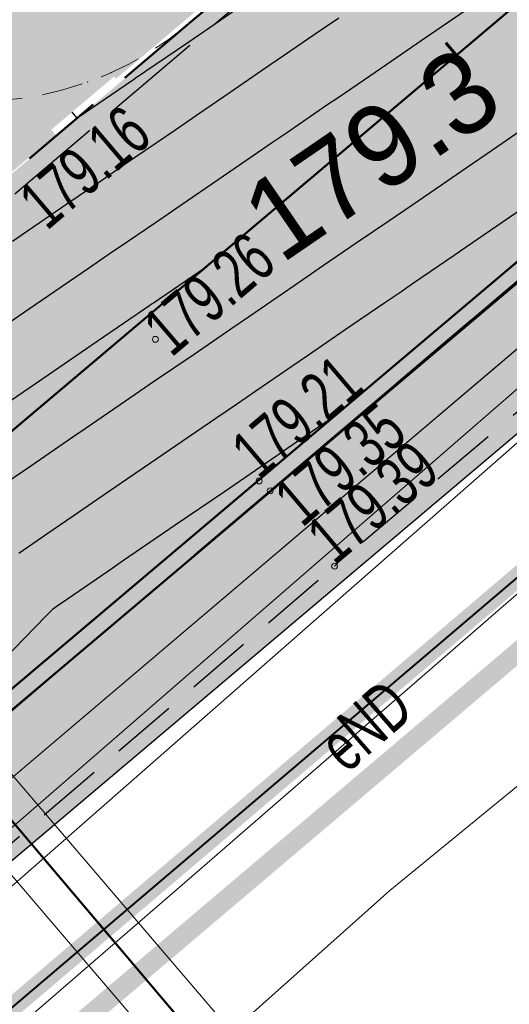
# Model space of a CAD drawing. Header units: metres. Extents: x 7429064 to 7431133, y 5709479 to 5714472.
# Tile 125 of 176: x 7429734.13 to 7429741.59, y 5710043.76 to 5710058.78. Entities that reach past the tile are written whole.
import ezdxf
from ezdxf.enums import TextEntityAlignment as Align

# ---------------------------------------------------------------- set-up
doc = ezdxf.new("R2010")
doc.units = ezdxf.units.M
for name, pattern in [('1', [0]), ('2_KTCR02', [1.5, 1, -0.5]), ('2_KTJZ01', [2, 1.5, -0.5]), ('2_KTKR01', [0]), ('3_14', [1, -1]), ('3_KTCR02', [1.5, 1, -0.5]), ('3_KTJZ01', [2, 1.5, -0.5]), ('3_KTKR01', [0]), ('4_SUPE_01', [0]), ('4_SUPT_01', [0]), ('4_SUPW_01', [0]), ('7_1', [0]), ('7_SUPE_01', [0]), ('7_SUPT_01', [0]), ('7_SUPW_01', [0]), ('CENTER2', [1.125, 0.75, -0.125, 0.125, -0.125]), ('DASHED', [19.049999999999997, 12.7, -6.349999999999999]), ('DASHED2', [0.375, 0.25, -0.125]), ('HIDDEN', [0.375, 0.25, -0.125])]:
    doc.linetypes.add(name, pattern=pattern)
for name, color, linetype in [('_1_Mapa', 7, 'Continuous'), ('_1_X-REFY', 7, 'Continuous'), ('C-DROGI-SYTUACJA-ETYKIETY', 7, 'Continuous'), ('C-TEREN', 7, 'Continuous'), ('C-TEREN-ETYKIETY', 7, 'Continuous'), ('zzz.gaHSDomyslna', 7, 'Continuous')]:
    doc.layers.add(name, color=color, linetype=linetype)
doc.layers.add('_Brudnopis', color=22, linetype='Continuous', lineweight=50, plot=False)
for name, color, linetype, lineweight in [('_D_7_PAS DROGOWY-LINIA ROZGR TEREN INW', 222, 'HIDDEN', 50), ('_D_7_TEREN NIEZBEDNY DLA OB_BUD', 252, 'HIDDEN', 50), ('_D_8_Wymiary', 7, 'Continuous', 20), ('D_1_LINIA_KRAWĘŻNIK_BET_20_30 WYN 12 CM - III', 7, 'Continuous', 50), ('Dr-Krawędż nawierzchni', 250, 'DASHED2', 18), ('gaPoziome', 7, 'Continuous', 30), ('KRAWĘŻNIK BETONOWY 12_25 WYN 0 CM', 250, 'DASHED', 50), ('KTCR_L_1', 252, '2_KTCR02', 30), ('KTJZ_L_0', 252, '2_KTJZ01', 30), ('KTKR_L_0', 252, '2_KTKR01', 30), ('RTPW_T_1', 252, 'Continuous', 15), ('SUPE_E_T_3', 252, 'Continuous', 15), ('SUPE_L_3', 252, '4_SUPE_01', 18), ('SUPT_L_0', 252, '4_SUPT_01', 18), ('SUPW_L_0', 252, '4_SUPW_01', 18)]:
    doc.layers.add(name, color=color, linetype=linetype, lineweight=lineweight)
doc.layers.add('D_1_LINIA_OBRZEŻE_BET_6x30cm - III', color=24, linetype='Continuous', lineweight=30, transparency=0.3)
doc.layers.add('D_2_HECZ_CHODNIK_KOSTKA', color=7, linetype='Continuous', lineweight=0, true_color=0xf7f588, transparency=0.35)
doc.layers.add('D_2_HECZ_JEZDNIA KR3- NOWA KONSTRUKCJA', color=7, linetype='Continuous', lineweight=13, true_color=0x99e6ff, transparency=0.3)
doc.layers.add('DZIALKA_L_0', color=7, linetype='1', lineweight=40, true_color=0x008000)
doc.layers.add('HECZ DROGI ROWEROWE', color=7, linetype='Continuous', lineweight=13, true_color=0xff8a8a)

# ---------------------------------------------------------------- blocks, each defined once
blk = doc.blocks.new('3_RTPW02')
at = {"linetype": 'Continuous'}
blk.add_circle((0, 0), 0.045, dxfattribs=at)
blk = doc.blocks.new('X-ref_MDCP_Szara')
at = {"layer": 'DZIALKA_L_0', "linetype": '1'}
blk.add_line((7429668.8, 5709988.15), (7429832.91, 5710127.96), dxfattribs=at)
at = {"layer": 'KTCR_L_1', "linetype": '3_14'}
for p, q in [((7429760.82, 5710071.04), (7429737.95, 5710051.59)), ((7429737.95, 5710051.59), (7429715.16, 5710032.17))]:
    blk.add_line(p, q, dxfattribs=at)
at = {"layer": 'KTCR_L_1', "linetype": '3_KTCR02'}
for p in [(7429761.9, 5710069.83), (7429716.29, 5710031.02)]:
    blk.add_line(p, (7429738.93, 5710050.44), dxfattribs=at)
at = {"layer": 'KTJZ_L_0', "linetype": '3_KTJZ01'}
for p, q in [((7429734.06, 5710056.12), (7429756.74, 5710075.42)), ((7429760.82, 5710071.04), (7429737.95, 5710051.59)), ((7429737.95, 5710051.59), (7429715.16, 5710032.17))]:
    blk.add_line(p, q, dxfattribs=at)
at = {"layer": 'KTKR_L_0', "linetype": '3_KTKR01'}
for p, q in [((7429760.82, 5710071.04), (7429737.95, 5710051.59)), ((7429737.95, 5710051.59), (7429715.16, 5710032.17))]:
    blk.add_line(p, q, dxfattribs=at)
at = {"layer": 'SUPE_L_3', "linetype": '7_SUPE_01'}
for p, q in [((7429736.68, 5710045.64), (7429743.36, 5710051.45)), ((7429729.15, 5710039.13), (7429736.68, 5710045.64))]:
    blk.add_line(p, q, dxfattribs=at)
at = {"layer": 'SUPT_L_0', "linetype": '7_SUPT_01'}
for p, q in [((7429727.42, 5710039.77), (7429741.71, 5710052.32)), ((7429742.61, 5710047.82), (7429739.77, 5710045.49)), ((7429739.77, 5710045.49), (7429736.9, 5710042.93))]:
    blk.add_line(p, q, dxfattribs=at)
at = {"layer": 'SUPW_L_0', "linetype": '7_SUPW_01'}
for p, q in [((7429732.87, 5710045.46), (7429791, 5710095.98)), ((7429746.5211323, 5710057.84130654), (7429725.65702207, 5710040.11443466))]:
    blk.add_line(p, q, dxfattribs=at)
at = {"layer": 'SUPW_L_0', "linetype": '7_1'}
for p, q in [((7429732.87, 5710045.46), (7429791, 5710095.98)), ((7429725.65702207, 5710040.11443466), (7429746.5211323, 5710057.84130654)), ((7429728.040702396, 5710054.247924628), (7429738.916487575, 5710041.520208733)), ((7429738.209575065, 5710040.808158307), (7429727.280452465, 5710053.598293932))]:
    blk.add_line(p, q, dxfattribs=at)
at = {"layer": 'RTPW_T_1'}
for p in [(7429736.2, 5710053.9), (7429737.78, 5710051.74), (7429737.95, 5710051.59), (7429738.93, 5710050.44)]:
    blk.add_blockref('3_RTPW02', p, dxfattribs=at)
at = {"layer": 'RTPW_T_1', "width": 0.7}
for s, rotation, p in [('179.16', 40.39678865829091, (7429734.06, 5710056.12)), ('179.35', 40.37979514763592, (7429737.95, 5710051.59))]:
    blk.add_text(s, height=0.75, rotation=rotation, dxfattribs=at).set_placement(p, align=Align.TOP_LEFT)
blk.add_text('179.26', height=0.75, rotation=40.49246594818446, dxfattribs=at).set_placement((7429736.2, 5710053.9), align=Align.MIDDLE_LEFT)
for s, rotation, p in [('179.21', 40.35728284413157, (7429737.78, 5710051.74)), ('179.39', 40.16920675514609, (7429738.93, 5710050.44))]:
    blk.add_text(s, height=0.75, rotation=rotation, dxfattribs=at).set_placement(p)
at = {"layer": 'SUPE_E_T_3', "width": 0.7}
blk.add_text('eND', height=0.75, rotation=41.01546719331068, dxfattribs=at).set_placement((7429739.40163455, 5710048.00717017), align=Align.MIDDLE)
blk = doc.blocks.new('*U286')
at = {"layer": 'zzz.gaHSDomyslna', "color": 140}
for points in [[(50.25424895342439, 42.78405248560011, 0.12, 0.12, 0), (51.78113123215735, 44.07580730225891, 0.12, 0.12, 0)], [(45.67360211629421, 38.90878803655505, 0.12, 0.12, 0), (47.20048439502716, 40.20054285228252, 0.12, 0.12, 0)]]:
    blk.add_lwpolyline(points, format="xyseb", dxfattribs=at)
blk = doc.blocks.new('gaHSPos')
at = {"color": 0, "linetype": 'Continuous', "lineweight": 0}
blk.add_point((0, 0), dxfattribs=at)
blk = doc.blocks.new('*U251')
at = {"layer": 'zzz.gaHSDomyslna', "color": 140}
for points in [[(0, 0, 0.24, 0.24, 0.05004170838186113), (0.9353511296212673, -0.348983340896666, 0.24, 0.24, 0)], [(1.921389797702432, -0.5051846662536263, 0.24, 0.24, 0.05004170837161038), (2.918805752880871, -0.4623767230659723, 0.24, 0.24, 0)]]:
    blk.add_lwpolyline(points, format="xyseb", dxfattribs=at)
at = {"color": 140}
for p in [(0, 0), (3.897461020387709, -0.2188186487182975)]:
    blk.add_blockref('gaHSPos', p, dxfattribs=at)
blk = doc.blocks.new('*U224')
at = {"layer": 'zzz.gaHSDomyslna', "color": 140}
blk.add_lwpolyline([(0, 0, 0.24, 0.24, 0), (5.44980479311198, 4.615985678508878, 0.24, 0.24, 0)], format="xyseb", dxfattribs=at)
at = {"color": 140}
for p in [(5.44980479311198, 4.615985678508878), (0, 0)]:
    blk.add_blockref('gaHSPos', p, dxfattribs=at)
blk = doc.blocks.new('*U225')
at = {"layer": 'zzz.gaHSDomyslna', "color": 140}
for points in [[(9.27250449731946, 8.011072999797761, 0.12, 0.12, 0), (-0.07755822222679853, 0.09156812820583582, 0.12, 0.12, 0)], [(7.708235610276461, 6.371617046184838, 0.12, 0.12, 0), (8.471303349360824, 7.01793556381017, 0.12, 0.12, 0)], [(6.182100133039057, 5.078980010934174, 0.12, 0.12, 0), (6.945167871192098, 5.725298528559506, 0.12, 0.12, 0)], [(4.655964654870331, 3.786342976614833, 0.12, 0.12, 0), (5.419032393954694, 4.432661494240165, 0.12, 0.12, 0)], [(3.129829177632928, 2.493705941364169, 0.12, 0.12, 0), (3.892896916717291, 3.140024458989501, 0.12, 0.12, 0)], [(1.603693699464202, 1.201068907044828, 0.12, 0.12, 0), (2.366761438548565, 1.847387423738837, 0.12, 0.12, 0)], [(0.07755822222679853, -0.09156812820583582, 0.12, 0.12, 0), (0.8406259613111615, 0.5547503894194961, 0.12, 0.12, 0)]]:
    blk.add_lwpolyline(points, format="xyseb", dxfattribs=at)
at = {"color": 140}
for p in [(9.350062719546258, 7.919504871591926), (0, 0)]:
    blk.add_blockref('gaHSPos', p, dxfattribs=at)
blk = doc.blocks.new('X-ref_SOR')
at = {"layer": 'gaPoziome'}
for name, p in [('*U286', (7429687.419432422, 5710012.816975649)), ('*U224', (7429735.521678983, 5710057.966557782)), ('*U225', (7429726.171616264, 5710050.047052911)), ('*U251', (7429731.26998317, 5710058.042599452))]:
    blk.add_blockref(name, p, dxfattribs=at)
blk = doc.blocks.new('*U295')
at = {"layer": 'C-TEREN-ETYKIETY', "color": 7, "linetype": 'Continuous', "lineweight": -3, "insert": (7429739.490487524, 5710056.728063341, 179.3000000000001), "char_height": 1.25, "attachment_point": 5, "rotation": 34.41414797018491}
blk.add_mtext('179.3', dxfattribs=at)
blk = doc.blocks.new('x-ref_warstwice')
at = {"layer": 'C-TEREN', "color": 46, "linetype": 'Continuous', "lineweight": 30}
for p, q in [((7429736.942828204, 5710054.982720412, 179.3000000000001), (7429736.169159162, 5710054.452697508, 179.3000000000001)), ((7429736.971166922, 5710055.002134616, 179.3000000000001), (7429736.942828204, 5710054.982720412, 179.3000000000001)), ((7429736.972129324, 5710055.002793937, 179.3000000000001), (7429736.971166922, 5710055.002134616, 179.3000000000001)), ((7429737.02569491, 5710055.03949049, 179.3000000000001), (7429736.972129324, 5710055.002793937, 179.3000000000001)), ((7429736.114763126, 5710054.415432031, 179.3000000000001), (7429735.313640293, 5710053.866601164, 179.3000000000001)), ((7429736.142884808, 5710054.434697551, 179.3000000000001), (7429736.114763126, 5710054.415432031, 179.3000000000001)), ((7429736.169159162, 5710054.452697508, 179.3000000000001), (7429736.142884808, 5710054.434697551, 179.3000000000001)), ((7429735.313640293, 5710053.866601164, 179.3000000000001), (7429734.565143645, 5710053.353823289, 179.3000000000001)), ((7429734.484395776, 5710053.298504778, 179.3000000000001), (7429733.763135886, 5710052.804386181, 179.3000000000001)), ((7429734.565143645, 5710053.353823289, 179.3000000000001), (7429734.484395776, 5710053.298504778, 179.3000000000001))]:
    blk.add_line(p, q, dxfattribs=at)
at = {"layer": 'C-TEREN', "color": 42, "linetype": 'HIDDEN', "lineweight": 25, "ltscale": 10}
for points, elevation in [([(7429734.927690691, 5710057.364656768), (7429735.002457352, 5710057.276280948), (7429735.00519598, 5710057.273043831), (7429735.033534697, 5710057.292458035), (7429735.0344971, 5710057.293117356), (7429735.835542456, 5710057.841895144), (7429735.863741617, 5710057.861213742), (7429735.893923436, 5710057.881890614), (7429736.692986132, 5710058.429310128), (7429737.439557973, 5710058.940769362), (7429737.522230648, 5710058.997406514), (7429738.241565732, 5710059.490206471), (7429738.351475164, 5710059.565502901), (7429738.469112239, 5710059.64609336), (7429739.180719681, 5710060.133599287), (7429739.327508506, 5710060.234160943), (7429740.009964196, 5710060.701695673), (7429740.647589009, 5710061.138517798), (7429740.839208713, 5710061.269792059), (7429741.044301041, 5710061.410296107), (7429741.66845323, 5710061.837888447)], 179.2400000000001), ([(7429738.997352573, 5710058.802061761), (7429738.62010722, 5710058.543619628), (7429738.168108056, 5710058.233965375), (7429737.818099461, 5710057.99418252), (7429737.33886354, 5710057.665868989), (7429736.825932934, 5710057.314472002), (7429736.509619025, 5710057.097772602), (7429736.214083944, 5710056.895308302), (7429735.680374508, 5710056.529676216), (7429735.412076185, 5710056.345871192), (7429734.851129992, 5710055.961579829), (7429734.250744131, 5710055.550269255), (7429734.021885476, 5710055.393483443)], 179.2600000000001), ([(7429741.191527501, 5710059.099323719), (7429740.472474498, 5710058.606717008), (7429740.333131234, 5710058.511256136), (7429739.643229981, 5710058.038620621), (7429738.99864871, 5710057.597032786), (7429738.813985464, 5710057.470524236), (7429738.196640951, 5710057.047595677), (7429737.984740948, 5710056.902427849), (7429737.757942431, 5710056.747053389), (7429737.155496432, 5710056.334331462), (7429736.592625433, 5710055.948721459), (7429736.326251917, 5710055.766235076), (7429735.790617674, 5710055.39928435), (7429735.4970074, 5710055.198138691), (7429735.182753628, 5710054.982850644), (7429734.667762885, 5710054.630042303), (7429734.186602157, 5710054.300410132), (7429733.838518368, 5710054.061945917)], 179.2800000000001), ([(7429741.764229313, 5710057.079834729), (7429741.338753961, 5710056.78835133), (7429740.934984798, 5710056.511738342), (7429740.557739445, 5710056.253296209), (7429740.105740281, 5710055.943641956), (7429739.755731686, 5710055.703859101), (7429739.276495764, 5710055.375545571), (7429738.763565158, 5710055.024148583), (7429738.447251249, 5710054.807449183), (7429738.151716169, 5710054.604984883), (7429737.618006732, 5710054.239352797), (7429737.34970841, 5710054.055547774), (7429736.788762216, 5710053.671256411), (7429736.188376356, 5710053.259945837), (7429735.959517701, 5710053.103160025), (7429735.745692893, 5710052.956673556), (7429735.130273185, 5710052.535063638), (7429734.943685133, 5710052.407236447), (7429734.301028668, 5710051.966967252), (7429733.613187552, 5710051.49574309)], 179.3200000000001), ([(7429742.270763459, 5710056.220932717), (7429741.580862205, 5710055.748297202), (7429740.936280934, 5710055.306709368), (7429740.751617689, 5710055.180200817), (7429740.134273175, 5710054.757272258), (7429739.922373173, 5710054.612104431), (7429739.695574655, 5710054.456729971), (7429739.093128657, 5710054.044008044), (7429738.530257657, 5710053.658398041), (7429738.263884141, 5710053.475911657), (7429737.728249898, 5710053.108960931), (7429737.434639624, 5710052.907815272), (7429737.120385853, 5710052.692527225), (7429736.605395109, 5710052.339718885), (7429736.124234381, 5710052.010086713), (7429735.776150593, 5710051.771622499), (7429735.322226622, 5710051.460649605), (7429734.946906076, 5710051.203526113), (7429734.54519705, 5710050.928324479), (7429734.11766156, 5710050.635429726)], 179.3400000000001), ([(7429738.880460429, 5710052.692396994), (7429738.106791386, 5710052.162374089), (7429738.080517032, 5710052.144374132), (7429738.05239535, 5710052.125108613), (7429737.251272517, 5710051.576277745), (7429736.502775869, 5710051.063499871), (7429736.422028, 5710051.00818136), (7429735.70076811, 5710050.514062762), (7429735.592783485, 5710050.440084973), (7429735.477206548, 5710050.360905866), (7429734.763538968, 5710049.871988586), (7429734.741102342, 5710049.856617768), (7429734.631187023, 5710049.781317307), (7429734.531569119, 5710049.678704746), (7429734.042978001, 5710049.175425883), (7429733.943712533, 5710049.073176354), (7429733.343057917, 5710048.454465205), (7429732.70168617, 5710047.793812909), (7429732.643137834, 5710047.733504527), (7429732.588306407, 5710047.677024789), (7429731.943217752, 5710047.01254385), (7429731.910603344, 5710046.978949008), (7429731.243297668, 5710046.291583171), (7429730.915740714, 5710045.954179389)], 179.3600000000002)]:
    blk.add_lwpolyline(points, dxfattribs=dict(at, elevation=elevation))
at = {"layer": 'C-TEREN-ETYKIETY', "color": 7, "linetype": 'Continuous', "lineweight": -3}
blk.add_blockref('*U295', (0, 0), dxfattribs=at)
blk = doc.blocks.new('AeccTickLine')
at = {"color": 0, "linetype": 'ByBlock', "lineweight": -2}
blk.add_line((0, 1), (-3.673819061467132e-16, -1), dxfattribs=at)
blk = doc.blocks.new('OŚ_Dąbrowskiego_1')
at = {"layer": '_D_8_Wymiary', "color": 1, "linetype": 'CENTER2', "lineweight": 35, "flags": 128}
blk.add_lwpolyline([(7429230.997622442, 5709660.664473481), (7429273.144600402, 5709676.621906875, 0.08562941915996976), (7429337.581936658, 5709714.617636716), (7429502.300926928, 5709854.380814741), (7429714.668639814, 5710036.138576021), (7429868.110764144, 5710165.951860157)], format="xyb", dxfattribs=at)
at = {"layer": 'C-DROGI-SYTUACJA-ETYKIETY', "color": 7, "linetype": 'Continuous', "lineweight": 60, "xscale": 0.25, "yscale": 0.25, "zscale": 0.25, "rotation": 40.23149243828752}
blk.add_blockref('AeccTickLine', (7429740.787009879, 5710058.234929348), dxfattribs=at)

msp = doc.modelspace()

# ---------------------------------------------------------------- hatches: boundary and pattern name
at = {"layer": 'D_2_HECZ_CHODNIK_KOSTKA', "transparency": 33554585}
h = msp.add_hatch(color=256, dxfattribs=at)
h.dxf.hatch_style = 1
h.paths.add_polyline_path([(7429638.93443282, 5709954.08675999), (7429640.77675316, 5709951.99851649), (7429638.44077776, 5709949.93763854), (7429636.62644442, 5709951.99415918)], flags=16)
edge = h.paths.add_edge_path(flags=16)
edge.add_arc((7429654.58188323, 5709963.368493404), 1.5, 0, 360)
h.paths.add_polyline_path([(7429662.692843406, 5709978.695587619), (7429660.192524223, 5709981.616987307), (7429660.302030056, 5709983.026954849), (7429663.870112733, 5709986.080746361), (7429664.796564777, 5709985.74497215), (7429665.850071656, 5709979.514213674), (7429664.189324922, 5709978.468635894)], flags=16)
edge = h.paths.add_edge_path(flags=16)
edge.add_arc((7429638.600926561, 5709947.845879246), 0.04500001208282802, 131.827181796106, 219.3849412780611)
edge.add_line((7429638.566146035, 5709947.817325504), (7429636.8323097, 5709946.3938991))
edge.add_line((7429636.8323097, 5709946.3938991), (7429635.390541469, 5709947.982520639))
edge.add_line((7429635.390541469, 5709947.982520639), (7429637.179159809, 5709949.434521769))
edge.add_line((7429637.179159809, 5709949.434521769), (7429638.570916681, 5709947.879411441))
edge = h.paths.add_edge_path(flags=16)
edge.add_arc((7429645.81975589, 5709955.198600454), 1.5, 0, 180)
edge.add_arc((7429645.81975589, 5709955.198600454), 1.5, 180, 360)
edge = h.paths.add_edge_path()
edge.add_line((7429712.034219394, 5710029.935135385), (7429658.241831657, 5709983.89619737))
edge.add_arc((7429659.83316277, 5709982.471564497), 2.135863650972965, 138.1636310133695, 217.4167373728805)
edge.add_line((7429658.136780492, 5709981.173796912), (7429662.460815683, 5709976.12154793))
edge.add_line((7429662.460815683, 5709976.12154793), (7429648.557634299, 5709964.22232328))
edge.add_line((7429648.557634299, 5709964.22232328), (7429646.834522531, 5709966.235625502))
edge.add_line((7429646.834522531, 5709966.235625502), (7429635.022010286, 5709956.125728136))
edge.add_arc((7429638.273164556, 5709952.3270447), 4.999999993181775, 130.5590096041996, 179.1420850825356)
edge.add_line((7429633.273725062, 5709952.401909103), (7429636.192729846, 5709940.012199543))
edge.add_line((7429636.192729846, 5709940.012199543), (7429636.937473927, 5709940.297166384))
edge.add_line((7429636.937473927, 5709940.297166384), (7429638.161284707, 5709941.513665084))
edge.add_line((7429638.161284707, 5709941.513665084), (7429636.84, 5709943.07))
edge.add_line((7429636.84, 5709943.07), (7429641.44, 5709947.06))
edge.add_line((7429641.44, 5709947.06), (7429642.8, 5709945.53))
edge.add_line((7429642.8, 5709945.53), (7429644.869710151, 5709947.340337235))
edge.add_line((7429644.869710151, 5709947.340337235), (7429643.5, 5709948.96))
edge.add_line((7429643.5, 5709948.96), (7429652.14, 5709956.36))
edge.add_line((7429652.14, 5709956.36), (7429658.31, 5709961.76))
edge.add_line((7429658.31, 5709961.76), (7429659.651749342, 5709960.219472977))
edge.add_line((7429659.651749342, 5709960.219472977), (7429660.67, 5709961.16))
edge.add_line((7429660.67, 5709961.16), (7429659.38, 5709962.66))
edge.add_line((7429659.38, 5709962.66), (7429662.38, 5709965.27))
edge.add_line((7429662.38, 5709965.27), (7429663.720505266, 5709963.735070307))
edge.add_line((7429663.720505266, 5709963.735070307), (7429664.65, 5709964.56))
edge.add_line((7429664.65, 5709964.56), (7429661.84, 5709967.78))
edge.add_line((7429661.84, 5709967.78), (7429666.72, 5709971.95))
edge.add_line((7429666.72, 5709971.95), (7429664.15151159, 5709974.98000866))
edge.add_line((7429664.15151159, 5709974.98000866), (7429668.661212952, 5709978.912997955))
edge.add_line((7429668.661212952, 5709978.912997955), (7429667.189762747, 5709980.588246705))
edge.add_line((7429667.189762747, 5709980.588246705), (7429666.125538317, 5709986.882392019))
edge.add_line((7429666.125538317, 5709986.882392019), (7429666.718559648, 5709988.51862794))
edge.add_line((7429666.718559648, 5709988.51862794), (7429714.477139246, 5710029.393450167))
edge.add_line((7429714.477139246, 5710029.393450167), (7429714.151311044, 5710029.772708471))
edge.add_line((7429714.151311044, 5710029.772708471), (7429712.034219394, 5710029.935135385))
edge = h.paths.add_edge_path()
edge.add_line((7429827.677896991, 5710127.815749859), (7429718.119474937, 5710035.128434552))
edge.add_line((7429718.119474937, 5710035.128434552), (7429717.951791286, 5710033.021784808))
edge.add_line((7429717.951791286, 5710033.021784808), (7429718.277628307, 5710032.642516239))
edge.add_line((7429718.277628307, 5710032.642516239), (7429831.149310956, 5710128.132877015))
edge.add_arc((7429829.635771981, 5710125.542364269), 3.000259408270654, 59.7038656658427, 130.7355420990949)
at = {"layer": 'D_2_HECZ_JEZDNIA KR3- NOWA KONSTRUKCJA'}
h = msp.add_hatch(color=256, dxfattribs=at)
h.dxf.hatch_style = 1
edge = h.paths.add_edge_path()
edge.add_arc((7429610.556889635, 5709990.46923513), 29.99999861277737, 310.5590095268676, 314.2935338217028)
edge.add_arc((7429610.556888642, 5709990.46923619), 30.00000006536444, 314.2935337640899, 325.3941215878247)
edge.add_line((7429635.249231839, 5709973.431390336), (7429635.899462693, 5709972.671653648))
edge.add_line((7429635.899462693, 5709972.671653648), (7429667.701526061, 5709999.889876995))
edge.add_line((7429667.701526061, 5709999.889876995), (7429675.245703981, 5710006.346663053))
edge.add_line((7429675.245703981, 5710006.346663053), (7429712.724461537, 5710038.423361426))
edge.add_line((7429712.724461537, 5710038.423361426), (7429823.827837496, 5710132.378343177))
edge.add_line((7429823.827837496, 5710132.378343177), (7429834.315813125, 5710141.376936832))
edge.add_line((7429834.315813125, 5710141.376936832), (7429846.15596758, 5710151.52385914))
edge.add_line((7429846.15596758, 5710151.52385914), (7429850.098715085, 5710146.734336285))
edge.add_line((7429850.098715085, 5710146.734336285), (7429838.187410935, 5710136.849500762))
edge.add_line((7429838.187410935, 5710136.849500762), (7429827.698218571, 5710127.83294208))
edge.add_line((7429827.698218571, 5710127.83294208), (7429716.61281809, 5710033.853790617))
edge.add_line((7429716.61281809, 5710033.853790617), (7429633.474415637, 5709962.698671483))
edge.add_arc((7429636.725569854, 5709958.899988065), 4.999999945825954, 130.5590092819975, 193.2570782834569)
edge.add_line((7429631.858815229, 5709957.753384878), (7429636.051367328, 5709939.958106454))
edge.add_line((7429636.051367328, 5709939.958106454), (7429630.652871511, 5709938.888124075))
edge.add_line((7429630.652871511, 5709938.888124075), (7429629.490782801, 5709943.820607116))
edge.add_arc((7429623.650677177, 5709942.444683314), 6.000000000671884, 13.2570779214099, 130.559009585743)
edge.add_line((7429619.749292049, 5709947.003103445), (7429619.729414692, 5709946.986091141))
edge.add_line((7429619.729414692, 5709946.986091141), (7429617.778722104, 5709949.265301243))
edge.add_line((7429617.778722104, 5709949.265301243), (7429606.382671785, 5709939.511838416))
edge.add_line((7429606.382671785, 5709939.511838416), (7429594.27418418, 5709929.148626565))
edge.add_line((7429594.27418418, 5709929.148626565), (7429594.825160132, 5709928.314105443))
edge.add_line((7429594.825160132, 5709928.314105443), (7429589.707653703, 5709924.935373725))
edge.add_arc((7429606.236932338, 5709899.899740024), 30.00000011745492, 123.4339931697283, 130.5590095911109)
edge.add_line((7429586.73000662, 5709922.691840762), (7429529.229865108, 5709873.479571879))
edge.add_line((7429529.229865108, 5709873.479571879), (7429502.178954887, 5709850.342924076))
edge.add_line((7429502.178954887, 5709850.342924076), (7429339.522881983, 5709712.330120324))
edge.add_arc((7429194.82248072, 5709882.942299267), 223.7112463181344, 294.6653319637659, 310.3021000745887, ccw=False)
edge.add_arc((7429190.303822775, 5709894.737223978), 236.3171344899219, 290.79615437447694, 294.4675271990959, ccw=False)
edge.add_line((7429274.206854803, 5709673.816266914), (7429245.41, 5709663.13))
edge.add_line((7429245.41, 5709663.13), (7429242.105663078, 5709661.907425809))
edge.add_line((7429242.105663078, 5709661.907425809), (7429240.353704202, 5709666.716988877))
edge.add_line((7429240.353704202, 5709666.716988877), (7429244.254478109, 5709668.201402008))
edge.add_line((7429244.254478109, 5709668.201402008), (7429272.082346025, 5709679.427546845))
edge.add_arc((7429195.245944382, 5709882.368837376), 217.0000000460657, 290.7373643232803, 310.3144258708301)
edge.add_line((7429335.640991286, 5709716.905153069), (7429500.355099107, 5709856.664188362))
edge.add_line((7429500.355099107, 5709856.664188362), (7429629.269135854, 5709966.996999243))
edge.add_line((7429629.269135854, 5709966.996999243), (7429630.063814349, 5709967.677135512))
at = {"layer": 'HECZ DROGI ROWEROWE'}
h = msp.add_hatch(color=256, dxfattribs=at)
h.dxf.hatch_style = 1
edge = h.paths.add_edge_path()
edge.add_arc((7429796.819700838, 5710136.432689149), 20.40416797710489, 308.0321727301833, 334.2528184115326)
edge.add_arc((7429835.930497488, 5710116.89688608), 23.31795413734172, 143.789652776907, 152.7623535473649, ccw=False)
edge.add_arc((7429839.324960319, 5710112.767127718), 28.52732187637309, 132.1511209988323, 141.1238217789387, ccw=False)
edge.add_line((7429820.180606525, 5710133.916638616), (7429834.124191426, 5710145.713024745))
edge.add_arc((7429837.353578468, 5710141.895819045), 5.000000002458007, 102.01539828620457, 130.2314924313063, ccw=False)
edge.add_line((7429836.312705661, 5710146.786277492), (7429842.062606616, 5710148.010071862))
edge.add_line((7429842.062606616, 5710148.010071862), (7429845.234178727, 5710150.729899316))
edge.add_line((7429845.234178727, 5710150.729899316), (7429843.044890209, 5710150.26393669))
edge.add_arc((7429842.628541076, 5710152.220120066), 2.000000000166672, 169.0595867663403, 282.01539860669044, ccw=False)
edge.add_line((7429840.664890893, 5710152.599696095), (7429846.907573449, 5710184.89479323))
edge.add_arc((7429848.380311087, 5710184.610111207), 1.500000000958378, 109.3988305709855, 169.0595867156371, ccw=False)
edge.add_line((7429847.882098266, 5710186.024955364), (7429848.854093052, 5710186.367226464))
edge.add_line((7429848.854093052, 5710186.367226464), (7429847.264566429, 5710191.423890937))
edge.add_line((7429847.264566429, 5710191.423890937), (7429846.902664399, 5710192.478548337))
edge.add_line((7429846.902664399, 5710192.478548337), (7429845.675039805, 5710198.448585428))
edge.add_arc((7429825.957873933, 5710195.082454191), 20.00243658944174, -10.939142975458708, 9.688181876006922, ccw=False)
edge.add_line((7429845.596852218, 5710191.286666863), (7429839.402578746, 5710159.242003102))
edge.add_arc((7429819.766076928, 5710163.037763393), 19.9999999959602, 310.2314924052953, 349.0595867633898, ccw=False)
edge.add_line((7429832.683625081, 5710147.768940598), (7429817.639926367, 5710135.041849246))
edge.add_arc((7429832.495106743, 5710117.482703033), 22.99999999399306, 130.2314924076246, 151.7603968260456)
edge.add_arc((7429794.613112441, 5710137.828575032), 20.00000000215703, 310.2314924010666, 331.76039682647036, ccw=False)
edge.add_line((7429807.530660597, 5710122.559752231), (7429710.78028326, 5710040.708146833))
edge.add_line((7429710.78028326, 5710040.708146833), (7429674.341489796, 5710009.521515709))
edge.add_arc((7429663.287565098, 5710022.437039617), 17.00000026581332, 303.4339933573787, 310.5590095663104, ccw=False)
edge.add_line((7429672.654156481, 5710008.250180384), (7429665.174772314, 5710003.312065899))
edge.add_arc((7429654.155253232, 5710020.002488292), 20.00000001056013, 287.25233121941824, 303.4339932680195, ccw=False)
edge.add_line((7429660.086861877, 5710000.902330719), (7429655.395687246, 5709999.445472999))
edge.add_arc((7429662.068746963, 5709977.95779574), 22.49999999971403, 107.2523312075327, 130.5590096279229)
edge.add_line((7429647.43855272, 5709995.051871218), (7429638.423894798, 5709987.336555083))
edge.add_arc((7429653.054089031, 5709970.2424796), 22.49999999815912, 130.5590096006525, 144.5952530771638)
edge.add_line((7429634.714793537, 5709983.277825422), (7429621.961912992, 5709965.306093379))
edge.add_arc((7429606.363956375, 5709977.008817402), 19.50000000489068, 310.55900961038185, 323.12009690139, ccw=False)
edge.add_line((7429619.04345805, 5709962.19395198), (7429498.409271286, 5709858.947561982))
edge.add_line((7429498.409271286, 5709858.947561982), (7429409.746698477, 5709783.717845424))
edge.add_line((7429409.746698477, 5709783.717845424), (7429333.700045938, 5709719.192669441))
edge.add_arc((7429195.245944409, 5709882.368837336), 213.9999999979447, 294.99293756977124, 310.31442587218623, ccw=False)
edge.add_line((7429285.662344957, 5709688.407824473), (7429286.787363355, 5709685.755030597))
edge.add_arc((7429195.2162162, 5709882.430203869), 216.9479171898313, 294.9664921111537, 310.3105313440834)
edge.add_line((7429335.566321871, 5709716.99669272), (7429500.277265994, 5709856.755523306))
edge.add_line((7429500.277265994, 5709856.755523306), (7429621.379875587, 5709960.402819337))
edge.add_line((7429621.379875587, 5709960.402819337), (7429627.625099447, 5709965.747878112))
edge.add_line((7429627.625099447, 5709965.747878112), (7429629.90357192, 5709967.697939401))
edge.add_line((7429629.90357192, 5709967.697939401), (7429629.179066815, 5709968.528973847))
edge.add_arc((7429630.686600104, 5709969.843258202), 1.99999999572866, 144.5952529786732, 221.0822816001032, ccw=False)
edge.add_line((7429629.05644051, 5709971.001955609), (7429636.752493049, 5709981.82945368))
edge.add_arc((7429653.054089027, 5709970.242479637), 19.99999997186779, 130.5590096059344, 144.5952530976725, ccw=False)
edge.add_line((7429640.049471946, 5709985.437213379), (7429649.631219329, 5709993.620104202))
edge.add_arc((7429662.068746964, 5709977.957795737), 20.00000000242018, 107.2523312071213, 128.4532876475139, ccw=False)
edge.add_line((7429656.137138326, 5709997.057953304), (7429665.185157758, 5709999.867841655))
edge.add_line((7429665.185157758, 5709999.867841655), (7429673.721413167, 5710005.503734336))
edge.add_arc((7429657.258251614, 5710030.439225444), 29.88000008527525, 303.4339932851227, 310.5590095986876)
edge.add_line((7429676.687149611, 5710007.738293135), (7429712.639886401, 5710038.508993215))
edge.add_line((7429712.639886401, 5710038.508993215), (7429809.390816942, 5710120.361066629))
edge.add_line((7429809.390816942, 5710120.361066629), (7429809.390787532, 5710120.361041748))

# ---------------------------------------------------------------- linework, layer by layer
at = {"layer": '_Brudnopis', "flags": 128}
msp.add_lwpolyline([(7429230.997622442, 5709660.664473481), (7429273.14460042, 5709676.621906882, 0.08560525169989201), (7429337.584742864, 5709714.617538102), (7429368.822915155, 5709741.125439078), (7429502.300926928, 5709854.380814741), (7429714.668639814, 5710036.138576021), (7429868.110764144, 5710165.951860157)], format="xyb", dxfattribs=at)
for points in [[(7429504.408907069, 5709851.907159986), (7429716.774832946, 5710033.663391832), (7429870.209865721, 5710163.470676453)], [(7429738.245520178, 5710041.552124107), (7429723.913695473, 5710058.492652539)]]:
    msp.add_lwpolyline(points, dxfattribs=at)
at = {"layer": '_D_7_PAS DROGOWY-LINIA ROZGR TEREN INW', "ltscale": 10, "const_width": 0.3, "flags": 128}
msp.add_lwpolyline([(7429668.8, 5709988.15), (7429832.91, 5710127.96)], dxfattribs=at)
at = {"layer": '_D_7_TEREN NIEZBEDNY DLA OB_BUD', "ltscale": 10, "const_width": 0.3, "flags": 128}
msp.add_lwpolyline([(7429838.642351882, 5710133.498037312), (7429838.163073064, 5710130.983410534), (7429669.785270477, 5709988.069796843), (7429674.220854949, 5709982.832848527), (7429665.131800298, 5709974.906125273), (7429667.704814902, 5709971.870777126), (7429662.832482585, 5709967.707329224), (7429665.636921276, 5709964.49370197), (7429637.108761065, 5709939.516176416), (7429616.43791595, 5709933.990754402), (7429410.711229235, 5709758.424593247), (7429398.459990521, 5709756.96470503), (7429363.724530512, 5709727.377020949), (7429364.496967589, 5709726.485040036), (7429330.156663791, 5709696.304430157), (7429317.553253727, 5709687.47546742), (7429303.139099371, 5709679.240254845), (7429296.402039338, 5709677.454326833), (7429295.853558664, 5709678.754848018), (7429285.213308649, 5709675.171013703), (7429285.467953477, 5709665.629088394), (7429278.468709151, 5709665.469623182), (7429278.346584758, 5709670.061176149), (7429254.481179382, 5709660.886617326), (7429229.936526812, 5709651.367794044), (7429224.487494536, 5709665.833466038), (7429244.657148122, 5709675.130668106), (7429249.846855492, 5709679.191718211), (7429269.079177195, 5709686.950301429), (7429282.548797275, 5709692.751752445), (7429296.468274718, 5709699.802589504), (7429307.464225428, 5709706.347617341), (7429318.986254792, 5709714.247663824), (7429330.312616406, 5709723.203650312), (7429495.004072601, 5709862.943465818), (7429615.273122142, 5709965.877348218), (7429632.419614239, 5709989.107999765), (7429648.372953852, 5710002.76187988), (7429661.376752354, 5710006.800246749), (7429669.910876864, 5710012.639653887), (7429707.475683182, 5710044.592706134), (7429834.50843472, 5710152.316429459), (7429838.121089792, 5710158.939097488), (7429844.754843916, 5710193.280299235), (7429843.741113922, 5710206.480357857), (7429852.313614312, 5710203.59832983), (7429849.367696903, 5710188.375013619), (7429850.22684329, 5710185.684410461), (7429848.746129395, 5710185.163002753), (7429846.827250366, 5710175.247007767), (7429842.580241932, 5710153.28258802), (7429856.534014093, 5710164.104263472), (7429864.198789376, 5710154.590130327)], close=True, dxfattribs=at)
at = {"layer": 'D_1_LINIA_KRAWĘŻNIK_BET_20_30 WYN 12 CM - III', "flags": 128}
msp.add_lwpolyline([(7429831.149310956, 5710128.132877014, 0.3178372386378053), (7429827.698218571, 5710127.83294208), (7429718.119474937, 5710035.128434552)], format="xyb", dxfattribs=at)
at = {"layer": 'D_1_LINIA_OBRZEŻE_BET_6x30cm - III', "flags": 128}
msp.add_lwpolyline([(7429718.277628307, 5710032.642516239), (7429831.149310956, 5710128.132877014)], dxfattribs=at)
at = {"layer": 'Dr-Krawędż nawierzchni', "ltscale": 2.5, "flags": 128}
msp.add_lwpolyline([(7429736.706142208, 5710058.712058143, -0.29821662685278), (7429731.26998317, 5710058.042599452)], format="xyb", dxfattribs=at)
at = {"layer": 'KRAWĘŻNIK BETONOWY 12_25 WYN 0 CM', "ltscale": 0.1, "flags": 128}
msp.add_lwpolyline([(7429837.411300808, 5710147.020099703), (7429836.312705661, 5710146.786277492, 0.1237417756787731), (7429834.124191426, 5710145.713024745), (7429820.180606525, 5710133.916638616, 0.1019160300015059), (7429815.198135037, 5710127.569099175, -0.1019160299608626), (7429809.46829282, 5710120.269428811), (7429736.706142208, 5710058.712058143)], format="xyb", dxfattribs=at)
msp.add_lwpolyline([(7429736.706142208, 5710058.712058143), (7429725.254523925, 5710049.023896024)], dxfattribs=at)

# ---------------------------------------------------------------- block references
at = {"layer": '_1_Mapa'}
msp.add_blockref('X-ref_MDCP_Szara', (0, 0), dxfattribs=at)
at = {"layer": '_1_X-REFY'}
for name in ['X-ref_SOR', 'OŚ_Dąbrowskiego_1', 'x-ref_warstwice']:
    msp.add_blockref(name, (0, 0), dxfattribs=at)

doc.saveas('drawing.dxf')
